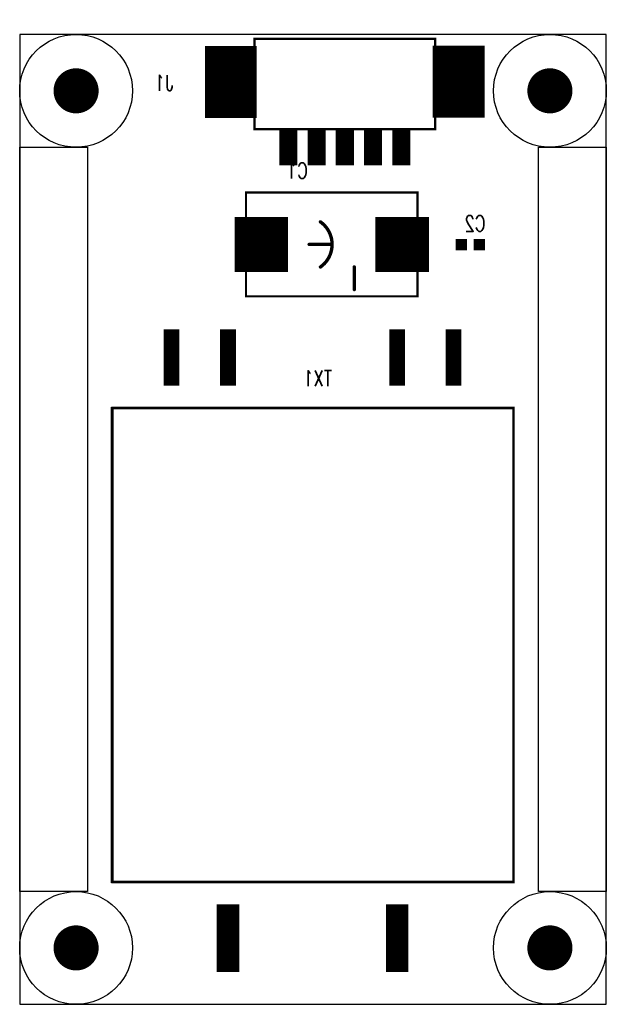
# Model space of a CAD drawing. Extents: x 0 to 26, y 0 to 43.7.
import ezdxf
from ezdxf.enums import TextEntityAlignment as Align

# ---------------------------------------------------------------- set-up
doc = ezdxf.new("R2010")
doc.units = 0
doc.header["$MEASUREMENT"] = 0
doc.linetypes.add('KEEPOUT_10000000$0', pattern=[2, 1, 1])
doc.layers.get('0').update_dxf_attribs({"linetype": 'CONTINUOUS'})
for name, color, linetype in [('2D_LINE_00', 254, 'CONTINUOUS'), ('DRIL_NPLTE_THRU_01', 96, 'CONTINUOUS'), ('DRIL_NPLTE_THRU_02', 2, 'CONTINUOUS'), ('DRIL_PLTE_THRU_01', 96, 'CONTINUOUS'), ('DRIL_PLTE_THRU_02', 2, 'CONTINUOUS'), ('DRIL_SYMBOL', 254, 'CONTINUOUS'), ('KEEPOUT_00', 3, 'CONTINUOUS'), ('KEEPOUT_02', 222, 'CONTINUOUS'), ('PADS_BOT', 34, 'CONTINUOUS'), ('PADS_INNER', 3, 'CONTINUOUS'), ('PADS_TOP', 3, 'CONTINUOUS'), ('PART_BOT_2DLINE_00', 2, 'CONTINUOUS'), ('PART_NAME_02', 254, 'CONTINUOUS')]:
    doc.layers.add(name, color=color, linetype=linetype)
doc.styles.add('W0$1', font='simplex', dxfattribs={"width": 0.75})

# ---------------------------------------------------------------- blocks, each defined once
blk = doc.blocks.new('SMOOTH_0$1')
at = {"const_width": 0.05}
blk.add_lwpolyline([(-0.025, 0, 1), (0.025, 0, 1)], format="xyb", close=True, dxfattribs=at)
blk = doc.blocks.new('DRAWING_15')
at = {"layer": '2D_LINE_00', "const_width": 0.1}
blk.add_lwpolyline([(0, -1.08), (17.78, -1.08), (17.78, 19.94), (0, 19.94)], close=True, dxfattribs=at)
at = {"layer": '2D_LINE_00'}
for p in [(0, 19.94), (17.78, 19.94), (0, -1.08), (17.78, -1.08)]:
    blk.add_blockref('SMOOTH_0$1', p, dxfattribs=at)
blk = doc.blocks.new('KEEPOUT_18')
at = {"layer": 'KEEPOUT_02', "linetype": 'KEEPOUT_10000000$0'}
blk.add_lwpolyline([(-2.5, 1.5), (-5.5, 1.5), (-5.5, 34.5), (-2.5, 34.5)], close=True, dxfattribs=at)
blk = doc.blocks.new('KEEPOUT_19')
at = {"layer": 'KEEPOUT_02', "linetype": 'KEEPOUT_10000000$0'}
blk.add_lwpolyline([(-2.5, 1.5), (-5.5, 1.5), (-5.5, 34.5), (-2.5, 34.5)], close=True, dxfattribs=at)
blk = doc.blocks.new('DRIL_HOLE_0')
blk.add_lwpolyline([(0, 0, 1), (0, 0, 1)], format="xyb", close=True)
blk = doc.blocks.new('PAD_0')
blk.add_lwpolyline([(0, 0, 1), (0, 0, 1)], format="xyb", close=True)
blk = doc.blocks.new('PAD_1')
at = {"const_width": 0.5}
blk.add_lwpolyline([(-0.25, 0), (0.25, 0)], dxfattribs=at)
blk = doc.blocks.new('STK_BOT_296')
at = {"layer": 'DRIL_NPLTE_THRU_01'}
blk.add_blockref('DRIL_HOLE_0', (0, 0), dxfattribs=at)
at = {"layer": 'DRIL_NPLTE_THRU_02'}
blk.add_blockref('DRIL_HOLE_0', (0, 0), dxfattribs=at)
at = {"layer": 'PADS_BOT'}
blk.add_blockref('PAD_1', (0, 0), dxfattribs=at)
at = {"layer": 'PADS_INNER'}
blk.add_blockref('PAD_0', (0, 0), dxfattribs=at)
at = {"layer": 'PADS_TOP'}
blk.add_blockref('PAD_0', (0, 0), dxfattribs=at)
blk = doc.blocks.new('SYM_BOT_4')
for p in [(-0.4, 0), (0.4, 0)]:
    blk.add_blockref('STK_BOT_296', p)
blk = doc.blocks.new('PART_BOT_0')
blk.add_blockref('SYM_BOT_4', (0, 0))
at = {"layer": 'PART_NAME_02', "style": 'W0$1', "width": 0.75}
blk.add_text('C2', height=0.7, rotation=180, dxfattribs=at).set_placement((0.21, -0.94), align=Align.MIDDLE_CENTER)
blk = doc.blocks.new('SMOOTH_0$15')
at = {"const_width": 0.075}
blk.add_lwpolyline([(-0.0375, 0, 1), (0.0375, 0, 1)], format="xyb", close=True, dxfattribs=at)
blk = doc.blocks.new('PART_BODY_BOT_7')
at = {"layer": 'PART_BOT_2DLINE_00', "const_width": 0.1}
blk.add_lwpolyline([(-3.8, -2.3), (3.8, -2.3), (3.8, 2.3), (-3.8, 2.3)], close=True, dxfattribs=at)
at = {"layer": 'PART_BOT_2DLINE_00', "const_width": 0.15}
for points in [[(1, 2), (1, 1)], [(0, 0), (-1, 0)]]:
    blk.add_lwpolyline(points, dxfattribs=at)
blk.add_lwpolyline([(-0.5, 1, -0.516691), (-0.5, -1)], format="xyb", dxfattribs=at)
at = {"layer": 'PART_BOT_2DLINE_00'}
for name, p in [('SMOOTH_0$1', (-3.8, 2.3)), ('SMOOTH_0$1', (3.8, 2.3)), ('SMOOTH_0$15', (1, 2)), ('SMOOTH_0$15', (-0.5, 1)), ('SMOOTH_0$15', (1, 1)), ('SMOOTH_0$15', (-1, 0)), ('SMOOTH_0$15', (0, 0)), ('SMOOTH_0$15', (-0.5, -1)), ('SMOOTH_0$1', (-3.8, -2.3)), ('SMOOTH_0$1', (3.8, -2.3))]:
    blk.add_blockref(name, p, dxfattribs=at)
blk = doc.blocks.new('PAD_2')
at = {"const_width": 2.37}
blk.add_lwpolyline([(-1.215, 0), (1.215, 0)], dxfattribs=at)
blk = doc.blocks.new('STK_BOT_522')
at = {"layer": 'DRIL_PLTE_THRU_01'}
blk.add_blockref('DRIL_HOLE_0', (0, 0), dxfattribs=at)
at = {"layer": 'DRIL_PLTE_THRU_02'}
blk.add_blockref('DRIL_HOLE_0', (0, 0), dxfattribs=at)
at = {"layer": 'PADS_BOT', "rotation": 90}
blk.add_blockref('PAD_2', (0, 0), dxfattribs=at)
at = {"layer": 'PADS_INNER'}
blk.add_blockref('PAD_0', (0, 0), dxfattribs=at)
at = {"layer": 'PADS_TOP'}
blk.add_blockref('PAD_0', (0, 0), dxfattribs=at)
blk = doc.blocks.new('SYM_BOT_7')
for name, p in [('STK_BOT_522', (-3.12, 0)), ('PART_BODY_BOT_7', (0, 0)), ('STK_BOT_522', (3.12, 0))]:
    blk.add_blockref(name, p)
blk = doc.blocks.new('PART_BOT_5')
blk.add_blockref('SYM_BOT_7', (0, 0))
at = {"layer": 'PART_NAME_02', "style": 'W0$1', "width": 0.75}
blk.add_text('C1', height=0.7, rotation=180, dxfattribs=at).set_placement((-1.06, -2.92))
blk = doc.blocks.new('PART_BODY_BOT_8')
at = {"layer": 'KEEPOUT_00', "linetype": 'KEEPOUT_10000000$0'}
blk.add_lwpolyline([(-2.5, 0, 1), (2.5, 0, 1)], format="xyb", close=True, dxfattribs=at)
blk = doc.blocks.new('DRIL_SYMBOL_2')
at = {"layer": 'DRIL_SYMBOL', "const_width": 0.0508}
for points in [[(-0.254, 0), (0.254, 0)], [(0, -0.254), (0, 0.254)]]:
    blk.add_lwpolyline(points, dxfattribs=at)
blk = doc.blocks.new('DRIL_HOLE_2')
at = {"const_width": 1}
blk.add_lwpolyline([(-0.5, 0, 1), (0.5, 0, 1)], format="xyb", close=True, dxfattribs=at)
blk.add_blockref('DRIL_SYMBOL_2', (0, 0))
blk = doc.blocks.new('PAD_3')
at = {"const_width": 1}
blk.add_lwpolyline([(0, -0.5, 1), (0, 0.5, 1)], format="xyb", close=True, dxfattribs=at)
blk = doc.blocks.new('STK_BOT_516')
at = {"layer": 'DRIL_NPLTE_THRU_01'}
blk.add_blockref('DRIL_HOLE_2', (0, 0), dxfattribs=at)
at = {"layer": 'DRIL_NPLTE_THRU_02'}
blk.add_blockref('DRIL_HOLE_2', (0, 0), dxfattribs=at)
at = {"layer": 'PADS_BOT'}
blk.add_blockref('PAD_3', (0, 0), dxfattribs=at)
at = {"layer": 'PADS_INNER'}
blk.add_blockref('PAD_3', (0, 0), dxfattribs=at)
at = {"layer": 'PADS_TOP'}
blk.add_blockref('PAD_3', (0, 0), dxfattribs=at)
blk = doc.blocks.new('SYM_BOT_8')
for name in ['PART_BODY_BOT_8', 'STK_BOT_516']:
    blk.add_blockref(name, (0, 0))
blk = doc.blocks.new('PART_BOT_6')
blk.add_blockref('SYM_BOT_8', (0, 0))
blk = doc.blocks.new('PART_BOT_7')
blk.add_blockref('SYM_BOT_8', (0, 0))
blk = doc.blocks.new('PART_BOT_8')
blk.add_blockref('SYM_BOT_8', (0, 0))
blk = doc.blocks.new('PART_BOT_9')
blk.add_blockref('SYM_BOT_8', (0, 0))
blk = doc.blocks.new('PART_BODY_BOT_11')
at = {"layer": 'PART_BOT_2DLINE_00', "const_width": 0.1}
blk.add_lwpolyline([(-10.5, -8.9), (10.5, -8.9), (10.5, 8.9), (-10.5, 8.9)], close=True, dxfattribs=at)
at = {"layer": 'PART_BOT_2DLINE_00'}
for p in [(-10.5, 8.9), (10.5, 8.9), (-10.5, -8.9), (10.5, -8.9)]:
    blk.add_blockref('SMOOTH_0$1', p, dxfattribs=at)
blk = doc.blocks.new('PAD_4')
at = {"const_width": 0.7}
blk.add_lwpolyline([(-1.25, 0), (1.25, 0)], dxfattribs=at)
blk = doc.blocks.new('STK_BOT_539')
at = {"layer": 'DRIL_PLTE_THRU_01'}
blk.add_blockref('DRIL_HOLE_0', (0, 0), dxfattribs=at)
at = {"layer": 'DRIL_PLTE_THRU_02'}
blk.add_blockref('DRIL_HOLE_0', (0, 0), dxfattribs=at)
at = {"layer": 'PADS_BOT'}
blk.add_blockref('PAD_4', (0, 0), dxfattribs=at)
at = {"layer": 'PADS_INNER'}
blk.add_blockref('PAD_0', (0, 0), dxfattribs=at)
at = {"layer": 'PADS_TOP'}
blk.add_blockref('PAD_0', (0, 0), dxfattribs=at)
blk = doc.blocks.new('PAD_5')
at = {"const_width": 1}
blk.add_lwpolyline([(-1.5, 0), (1.5, 0)], dxfattribs=at)
blk = doc.blocks.new('STK_BOT_537')
at = {"layer": 'DRIL_PLTE_THRU_01'}
blk.add_blockref('DRIL_HOLE_0', (0, 0), dxfattribs=at)
at = {"layer": 'DRIL_PLTE_THRU_02'}
blk.add_blockref('DRIL_HOLE_0', (0, 0), dxfattribs=at)
at = {"layer": 'PADS_BOT'}
blk.add_blockref('PAD_5', (0, 0), dxfattribs=at)
at = {"layer": 'PADS_INNER'}
blk.add_blockref('PAD_0', (0, 0), dxfattribs=at)
at = {"layer": 'PADS_TOP'}
blk.add_blockref('PAD_0', (0, 0), dxfattribs=at)
blk = doc.blocks.new('SYM_BOT_11')
for name, p in [('PART_BODY_BOT_11', (0, 0)), ('STK_BOT_539', (-12.75, 6.25)), ('STK_BOT_539', (-12.75, 3.75)), ('STK_BOT_537', (13, 3.75)), ('STK_BOT_539', (-12.75, -3.75)), ('STK_BOT_537', (13, -3.75)), ('STK_BOT_539', (-12.75, -6.25))]:
    blk.add_blockref(name, p)
blk = doc.blocks.new('PART_BOT_12')
blk.add_blockref('SYM_BOT_11', (0, 0))
at = {"layer": 'PART_NAME_02', "style": 'W0$1', "width": 0.75}
blk.add_text('TX1', height=0.7, rotation=90, dxfattribs=at).set_placement((-11.47, -0.86))
blk = doc.blocks.new('PART_BODY_BOT_10')
at = {"layer": 'PART_BOT_2DLINE_00', "const_width": 0.1}
blk.add_lwpolyline([(-4.003, 0), (4, 0), (4, -4), (-4.003, -4)], close=True, dxfattribs=at)
at = {"layer": 'PART_BOT_2DLINE_00'}
for p in [(-4.003, 0), (4, 0), (-4.003, -4), (4, -4)]:
    blk.add_blockref('SMOOTH_0$1', p, dxfattribs=at)
blk = doc.blocks.new('PAD_6')
at = {"const_width": 0.8}
blk.add_lwpolyline([(-0.8, 0), (0.8, 0)], dxfattribs=at)
blk = doc.blocks.new('STK_BOT_471')
at = {"layer": 'DRIL_PLTE_THRU_01'}
blk.add_blockref('DRIL_HOLE_0', (0, 0), dxfattribs=at)
at = {"layer": 'DRIL_PLTE_THRU_02'}
blk.add_blockref('DRIL_HOLE_0', (0, 0), dxfattribs=at)
at = {"layer": 'PADS_BOT', "rotation": 90}
blk.add_blockref('PAD_6', (0, 0), dxfattribs=at)
at = {"layer": 'PADS_INNER'}
blk.add_blockref('PAD_0', (0, 0), dxfattribs=at)
at = {"layer": 'PADS_TOP'}
blk.add_blockref('PAD_0', (0, 0), dxfattribs=at)
blk = doc.blocks.new('PAD_7')
at = {"const_width": 2.3}
blk.add_lwpolyline([(-1.6, 0), (1.6, 0)], dxfattribs=at)
blk = doc.blocks.new('STK_BOT_525')
at = {"layer": 'DRIL_PLTE_THRU_01'}
blk.add_blockref('DRIL_HOLE_0', (0, 0), dxfattribs=at)
at = {"layer": 'DRIL_PLTE_THRU_02'}
blk.add_blockref('DRIL_HOLE_0', (0, 0), dxfattribs=at)
at = {"layer": 'PADS_BOT', "rotation": 90}
blk.add_blockref('PAD_7', (0, 0), dxfattribs=at)
at = {"layer": 'PADS_INNER'}
blk.add_blockref('PAD_0', (0, 0), dxfattribs=at)
at = {"layer": 'PADS_TOP'}
blk.add_blockref('PAD_0', (0, 0), dxfattribs=at)
blk = doc.blocks.new('SYM_BOT_10')
for name, p in [('STK_BOT_471', (-2.504, 0.809)), ('STK_BOT_471', (-1.25, 0.8)), ('STK_BOT_471', (0, 0.8)), ('STK_BOT_471', (1.25, 0.8)), ('STK_BOT_471', (2.5, 0.8)), ('STK_BOT_525', (-5.054, -2.091)), ('STK_BOT_525', (5.048, -2.104)), ('PART_BODY_BOT_10', (0, 0))]:
    blk.add_blockref(name, p)
blk = doc.blocks.new('PART_BOT_13')
blk.add_blockref('SYM_BOT_10', (0, 0))
at = {"layer": 'PART_NAME_02', "style": 'W0$1', "width": 0.75}
blk.add_text('J1', height=0.7, rotation=180, dxfattribs=at).set_placement((-7.61, -1.7))

msp = doc.modelspace()

# ---------------------------------------------------------------- linework, layer by layer
at = {"linetype": 'Continuous'}
msp.add_lwpolyline([(0, 0), (26, 0), (26, 43), (0, 43)], close=True, dxfattribs=at)

# ---------------------------------------------------------------- block references
at = {"xscale": -1}
for name, p, rotation in [('PART_BOT_13', (14.41, 38.8), 180), ('PART_BOT_5', (13.83, 33.69), 180), ('PART_BOT_0', (19.97, 33.68), 180), ('PART_BOT_12', (12.98, 15.93), 90)]:
    msp.add_blockref(name, p, dxfattribs=dict(at, rotation=rotation))
for name, p in [('PART_BOT_8', (2.5, 40.5)), ('PART_BOT_9', (23.5, 40.5)), ('PART_BOT_6', (2.5, 2.5)), ('PART_BOT_7', (23.5, 2.5))]:
    msp.add_blockref(name, p, dxfattribs=at)
for name, p in [('KEEPOUT_18', (5.5, 3.5)), ('KEEPOUT_19', (28.5, 3.5)), ('DRAWING_15', (4.11, 6.5))]:
    msp.add_blockref(name, p)

doc.saveas('drawing.dxf')
